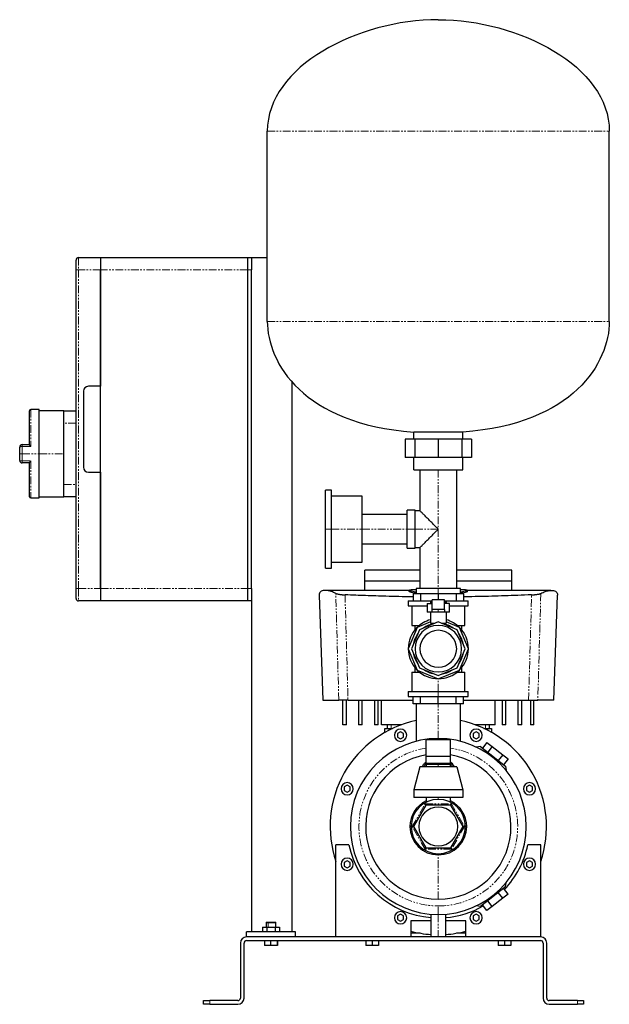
# Model space of a CAD drawing. Header units: millimetres. Extents: x 17 to 1180, y 27 to 830.
# Tile 2 of 2: x 699 to 1180, y 27 to 830. Entities that reach past the tile are written whole.
import ezdxf

# ---------------------------------------------------------------- set-up
doc = ezdxf.new("R2010")
doc.units = ezdxf.units.MM
doc.linetypes.add('PHANTOM', pattern=[12.7, 6.35, -1.27, 1.27, -1.27, 1.27, -1.27])

msp = doc.modelspace()

# ---------------------------------------------------------------- linework, layer by layer
at = {"color": 7, "linetype": 'Continuous', "lineweight": 25}
for p, q in [((901.2, 584.44), (901.2, 739.44)), ((1180.2, 584.44), (1180.2, 739.44)), ((745.2, 626.44), (745.2, 634.44)), ((747.2, 636.44), (765.2, 636.44)), ((765.2, 636.44), (765.2, 626.44)), ((765.2, 636.44), (885.2, 636.44)), ((885.2, 636.44), (888.2, 636.44)), ((885.2, 626.44), (885.2, 636.44)), ((888.2, 636.44), (888.2, 626.44)), ((888.2, 636.44), (901.2, 636.44)), ((745.2, 366.44), (745.2, 626.44)), ((765.2, 626.44), (765.2, 531.44)), ((765.2, 366.44), (765.2, 626.44)), ((885.2, 366.44), (885.2, 626.44)), ((888.2, 366.44), (888.2, 626.44)), ((765.2, 531.44), (755.2, 531.44)), ((921.2, 535.27), (921.2, 86.44)), ((751.2, 527.44), (751.2, 465.44)), ((707.2, 483.83), (707.2, 511.44)), ((715.2, 512.44), (708.2, 512.44)), ((715.2, 476.44), (715.2, 512.44)), ((735.2, 511.44), (715.2, 511.44)), ((735.2, 511.44), (745.2, 511.44)), ((735.2, 501.44), (735.2, 511.44)), ((735.2, 476.44), (735.2, 501.44)), ((1060.7, 494.14), (1020.7, 494.14)), ((1020.7, 488.44), (1020.7, 494.14)), ((1060.7, 488.44), (1060.7, 494.14)), ((699.2, 476.44), (699.2, 481.94)), ((701.2, 483.94), (707.2, 483.94)), ((1013.64, 488.44), (1013.64, 473.44)), ((1021.56, 488.44), (1013.64, 488.44)), ((1021.56, 488.44), (1021.56, 473.44)), ((1040.7, 488.44), (1021.56, 488.44)), ((1040.7, 488.44), (1040.7, 473.44)), ((1059.83, 488.44), (1040.7, 488.44)), ((1059.83, 488.44), (1059.83, 473.44)), ((1067.76, 488.44), (1059.83, 488.44)), ((1067.76, 488.44), (1067.76, 473.44)), ((699.2, 470.94), (699.2, 476.44)), ((715.2, 440.44), (715.2, 476.44)), ((735.2, 451.44), (735.2, 476.44)), ((707.2, 468.94), (701.2, 468.94)), ((707.2, 441.44), (707.2, 469.05)), ((1021.56, 473.44), (1013.64, 473.44)), ((1020.7, 463.44), (1020.7, 473.44)), ((1040.7, 473.44), (1021.56, 473.44)), ((1059.83, 473.44), (1040.7, 473.44)), ((1067.76, 473.44), (1059.83, 473.44)), ((1060.7, 463.44), (1060.7, 473.44)), ((755.2, 461.44), (765.2, 461.44)), ((765.2, 461.44), (765.2, 366.44)), ((1020.7, 463.44), (1060.7, 463.44)), ((1025.7, 463.44), (1025.7, 429.94)), ((1055.7, 366.44), (1055.7, 463.44)), ((735.2, 441.44), (735.2, 451.44)), ((953.6, 446.74), (948.6, 446.74)), ((948.6, 414.94), (948.6, 446.74)), ((953.6, 414.94), (953.6, 446.74)), ((978.6, 441.74), (953.6, 441.74)), ((978.6, 414.94), (978.6, 441.74)), ((708.2, 440.44), (715.2, 440.44)), ((715.2, 441.44), (735.2, 441.44)), ((745.2, 441.44), (735.2, 441.44)), ((1015.2, 426.94), (978.6, 426.94)), ((1021.7, 430.44), (1015.2, 430.44)), ((1015.2, 414.94), (1015.2, 430.44)), ((1021.7, 414.94), (1021.7, 430.44)), ((1025.7, 429.94), (1021.7, 429.94)), ((948.6, 383.14), (948.6, 414.94)), ((953.6, 383.14), (953.6, 414.94)), ((978.6, 388.14), (978.6, 414.94)), ((1015.2, 399.44), (1015.2, 414.94)), ((1021.7, 399.44), (1021.7, 414.94)), ((978.6, 402.94), (1015.2, 402.94)), ((1015.2, 399.44), (1021.7, 399.44)), ((1021.7, 399.94), (1025.7, 399.94)), ((1025.7, 399.94), (1025.7, 366.44)), ((953.6, 388.14), (978.6, 388.14)), ((948.6, 383.14), (953.6, 383.14)), ((1025.7, 381.44), (980.7, 381.44)), ((980.7, 372.88), (980.7, 381.44)), ((1100.7, 381.44), (1055.7, 381.44)), ((1100.7, 372.88), (1100.7, 381.44)), ((980.7, 372.88), (1025.7, 372.88)), ((1055.7, 372.88), (1100.7, 372.88)), ((745.2, 358.44), (745.2, 366.44)), ((765.2, 366.44), (765.2, 356.44)), ((885.2, 356.44), (885.2, 366.44)), ((888.2, 366.44), (888.2, 356.44)), ((1017.01, 364.98), (948.84, 364.98)), ((1017.01, 365.12), (1017.02, 364.12)), ((1020.2, 362.44), (1020.2, 356.44)), ((1020.2, 362.44), (1026.2, 362.44)), ((1022.7, 366.44), (1022.7, 362.44)), ((1040.7, 366.44), (1022.7, 366.44)), ((1026.2, 362.44), (1026.2, 356.44)), ((1026.2, 362.44), (1040.7, 362.44)), ((1058.7, 366.44), (1040.7, 366.44)), ((1040.7, 362.44), (1040.7, 357.19)), ((1040.7, 362.44), (1055.19, 362.44)), ((1055.19, 362.44), (1055.19, 356.44)), ((1055.19, 362.44), (1061.2, 362.44)), ((1058.7, 362.5), (1058.7, 366.44)), ((1061.2, 362.44), (1061.2, 356.44)), ((1064.38, 364.12), (1064.38, 365.12)), ((1132.55, 364.98), (1064.38, 364.98)), ((765.2, 356.44), (747.2, 356.44)), ((885.2, 356.44), (765.2, 356.44)), ((888.2, 356.44), (885.2, 356.44)), ((888.2, 356.44), (888.2, 86.44)), ((943.51, 361.1), (946.5, 275.44)), ((1016.22, 356.44), (1016.22, 352.44)), ((1016.22, 356.44), (1035.7, 356.44)), ((1031.7, 354.19), (1031.7, 347.19)), ((1031.7, 354.19), (1035.7, 354.19)), ((1034.2, 355.59), (1034.2, 354.19)), ((1034.2, 355.59), (1035.7, 355.59)), ((1035.7, 349.53), (1035.7, 357.19)), ((1045.7, 357.19), (1035.7, 357.19)), ((1045.7, 349.53), (1045.7, 357.19)), ((1045.7, 356.44), (1065.17, 356.44)), ((1045.7, 355.59), (1047.2, 355.59)), ((1049.7, 354.19), (1045.7, 354.19)), ((1047.2, 355.59), (1047.2, 354.19)), ((1049.7, 347.19), (1049.7, 354.19)), ((1065.17, 352.44), (1065.17, 356.44)), ((1134.9, 275.44), (1137.89, 361.1)), ((1016.22, 352.44), (1031.7, 352.44)), ((1019.14, 352.44), (1019.14, 336.44)), ((1035.7, 347.19), (1031.7, 347.19)), ((1034.2, 347.19), (1034.2, 338.17)), ((1040.7, 349.53), (1035.7, 349.53)), ((1040.7, 347.19), (1035.7, 347.19)), ((1045.7, 349.53), (1040.7, 349.53)), ((1045.7, 347.19), (1040.7, 347.19)), ((1049.7, 347.19), (1045.7, 347.19)), ((1047.2, 347.19), (1047.2, 338.17)), ((1049.7, 352.44), (1065.17, 352.44)), ((1062.25, 336.44), (1062.25, 352.44)), ((1034.2, 339.31), (1023.33, 334.81)), ((1040.7, 339.31), (1025.24, 332.9)), ((1034.2, 338.17), (1037.96, 338.17)), ((1056.16, 332.9), (1040.7, 339.31)), ((1043.43, 338.17), (1047.2, 338.17)), ((1058.06, 334.81), (1047.2, 339.31)), ((1023.33, 334.81), (1016.14, 317.44)), ((1025.24, 332.9), (1018.83, 317.44)), ((1019.14, 336.44), (1025.23, 336.44)), ((1021.54, 336.44), (1021.54, 332.72)), ((1056.16, 336.44), (1062.25, 336.44)), ((1062.56, 317.44), (1056.16, 332.9)), ((1065.25, 317.44), (1058.06, 334.81)), ((1059.85, 332.72), (1059.85, 336.44)), ((1016.14, 317.44), (1023.33, 300.08)), ((1018.83, 317.44), (1025.24, 301.98)), ((1056.16, 301.98), (1062.56, 317.44)), ((1058.06, 300.08), (1065.25, 317.44)), ((1019.14, 298.44), (1019.14, 282.44)), ((1019.14, 298.44), (1025.23, 298.44)), ((1021.54, 302.17), (1021.54, 298.44)), ((1023.33, 300.08), (1040.7, 292.89)), ((1025.24, 301.98), (1040.7, 295.58)), ((1040.7, 295.58), (1056.16, 301.98)), ((1040.7, 292.89), (1058.06, 300.08)), ((1056.16, 298.44), (1062.25, 298.44)), ((1059.85, 298.44), (1059.85, 302.17)), ((1062.25, 282.44), (1062.25, 298.44)), ((1016.22, 282.44), (1016.22, 278.44)), ((1016.22, 282.44), (1040.7, 282.44)), ((1040.7, 282.44), (1065.17, 282.44)), ((1065.17, 278.44), (1065.17, 282.44)), ((946.5, 275.44), (959.5, 275.44)), ((962.7, 255.44), (962.7, 275.44)), ((965.7, 255.44), (965.7, 275.44)), ((967.05, 275.44), (1020.2, 275.44)), ((975.7, 275.44), (975.7, 255.44)), ((978.7, 255.44), (978.7, 275.44)), ((988.7, 275.44), (988.7, 255.44)), ((991.7, 255.44), (991.7, 275.44)), ((994.43, 255.44), (994.43, 275.44)), ((1016.22, 278.44), (1040.7, 278.44)), ((1020.2, 272.44), (1020.2, 278.44)), ((1026.2, 272.44), (1026.2, 278.44)), ((1040.7, 278.44), (1065.17, 278.44)), ((1040.7, 272.44), (1040.7, 278.44)), ((1055.19, 272.44), (1055.19, 278.44)), ((1061.2, 272.44), (1061.2, 278.44)), ((1061.2, 275.44), (1114.34, 275.44)), ((1086.96, 255.44), (1086.96, 275.44)), ((1092.7, 275.44), (1092.7, 255.44)), ((1095.7, 255.44), (1095.7, 275.44)), ((1105.7, 275.44), (1105.7, 255.44)), ((1108.9, 255.44), (1108.9, 275.44)), ((1115.87, 275.44), (1115.87, 255.44)), ((1118.7, 255.44), (1118.7, 275.44)), ((1134.9, 275.44), (1121.89, 275.44)), ((1026.2, 272.44), (1020.2, 272.44)), ((1022.7, 272.44), (1022.7, 241.9)), ((1040.7, 272.44), (1026.2, 272.44)), ((1055.19, 272.44), (1040.7, 272.44)), ((1061.2, 272.44), (1055.19, 272.44)), ((1058.7, 241.9), (1058.7, 272.44)), ((965.7, 255.44), (962.7, 255.44)), ((978.7, 255.44), (975.7, 255.44)), ((991.7, 255.44), (988.7, 255.44)), ((1010.71, 255.44), (994.43, 255.44)), ((997.2, 249.23), (997.2, 252.44)), ((997.2, 252.44), (1000.2, 252.44)), ((999.2, 252.44), (999.2, 255.44)), ((1000.2, 252.44), (1003.44, 252.44)), ((1009.89, 249.7), (1007.39, 248.26)), ((1012.39, 248.26), (1009.89, 249.7)), ((1071.5, 249.7), (1069, 248.26)), ((1086.96, 255.44), (1070.68, 255.44)), ((1074, 248.26), (1071.5, 249.7)), ((1077.95, 252.44), (1081.2, 252.44)), ((1081.2, 252.44), (1084.2, 252.44)), ((1082.2, 255.44), (1082.2, 252.44)), ((1084.2, 252.44), (1084.2, 249.23)), ((1095.7, 255.44), (1092.7, 255.44)), ((1108.9, 255.44), (1105.7, 255.44)), ((1118.7, 255.44), (1115.87, 255.44)), ((1007.39, 248.26), (1007.39, 245.37)), ((1007.39, 245.37), (1009.89, 243.93)), ((1009.89, 243.93), (1012.39, 245.37)), ((1012.39, 245.37), (1012.39, 248.26)), ((1050.7, 243.01), (1030.7, 243.01)), ((1030.7, 229.68), (1030.7, 243.01)), ((1050.7, 229.68), (1050.7, 243.01)), ((1069, 248.26), (1069, 245.37)), ((1069, 245.37), (1071.5, 243.93)), ((1071.5, 243.93), (1074, 245.37)), ((1074, 245.37), (1074, 248.26)), ((1080.38, 241.06), (1076.69, 236.33)), ((1080.38, 241.06), (1084.7, 237.68)), ((1075.09, 237.58), (1071.68, 237.16)), ((1075.09, 237.58), (1095.58, 221.57)), ((1084.7, 237.68), (1081.01, 232.95)), ((1084.7, 237.68), (1093.35, 230.92)), ((1030.7, 229.68), (1050.7, 229.68)), ((1030.7, 223.09), (1030.7, 229.68)), ((1050.7, 223.09), (1050.7, 229.68)), ((1093.35, 230.92), (1089.65, 226.2)), ((1093.35, 230.92), (1097.67, 227.55)), ((1097.67, 227.55), (1093.98, 222.82)), ((1025.7, 221.09), (1020.7, 202.34)), ((1055.7, 221.09), (1025.7, 221.09)), ((1031.7, 224.09), (1030.7, 223.09)), ((1030.7, 223.09), (1030.7, 221.09)), ((1040.7, 223.09), (1030.7, 223.09)), ((1031.7, 224.09), (1040.7, 224.09)), ((1040.7, 224.09), (1049.7, 224.09)), ((1050.7, 223.09), (1040.7, 223.09)), ((1050.7, 223.09), (1049.7, 224.09)), ((1050.7, 221.09), (1050.7, 223.09)), ((1055.7, 221.09), (1060.7, 202.34)), ((1095.58, 221.57), (1096, 218.16)), ((966.32, 206.14), (963.82, 204.69)), ((963.82, 204.69), (963.82, 201.81)), ((963.82, 201.81), (966.32, 200.36)), ((968.82, 204.69), (966.32, 206.14)), ((966.32, 200.36), (968.82, 201.81)), ((968.82, 201.81), (968.82, 204.69)), ((1060.7, 202.34), (1020.7, 202.34)), ((1020.7, 202.34), (1020.7, 196.09)), ((1060.7, 202.34), (1060.7, 196.09)), ((1115.07, 206.14), (1112.57, 204.69)), ((1112.57, 204.69), (1112.57, 201.81)), ((1112.57, 201.81), (1115.07, 200.36)), ((1117.57, 204.69), (1115.07, 206.14)), ((1115.07, 200.36), (1117.57, 201.81)), ((1117.57, 201.81), (1117.57, 204.69)), ((1060.7, 196.09), (1020.7, 196.09)), ((1030.7, 196.09), (1030.7, 192.21)), ((1050.7, 192.21), (1050.7, 196.09)), ((1030.59, 189.94), (1020.49, 172.44)), ((1050.8, 189.94), (1030.59, 189.94)), ((1060.9, 172.44), (1050.8, 189.94)), ((1020.49, 172.44), (1030.59, 154.94)), ((1050.8, 154.94), (1060.9, 172.44)), ((967.72, 157.44), (957.2, 157.44)), ((957.2, 82.44), (957.2, 157.44)), ((1030.59, 154.94), (1050.8, 154.94)), ((1124.2, 157.44), (1113.67, 157.44)), ((1124.2, 82.44), (1124.2, 157.44)), ((966.32, 144.52), (963.82, 143.08)), ((963.82, 143.08), (963.82, 140.19)), ((963.82, 140.19), (966.32, 138.75)), ((968.82, 143.08), (966.32, 144.52)), ((966.32, 138.75), (968.82, 140.19)), ((968.82, 140.19), (968.82, 143.08)), ((1115.07, 144.52), (1112.57, 143.08)), ((1112.57, 143.08), (1112.57, 140.19)), ((1112.57, 140.19), (1115.07, 138.75)), ((1117.57, 143.08), (1115.07, 144.52)), ((1115.07, 138.75), (1117.57, 140.19)), ((1117.57, 140.19), (1117.57, 143.08)), ((1095.58, 123.32), (1075.09, 107.31)), ((1097.67, 117.34), (1093.98, 122.07)), ((1095.58, 123.32), (1096, 126.72)), ((1093.35, 113.96), (1084.7, 107.21)), ((1093.35, 113.96), (1089.65, 118.69)), ((1097.67, 117.34), (1093.35, 113.96)), ((1075.09, 107.31), (1071.68, 107.73)), ((1080.38, 103.83), (1076.69, 108.56)), ((1084.7, 107.21), (1080.38, 103.83)), ((1084.7, 107.21), (1081.01, 111.94)), ((1009.89, 100.96), (1007.39, 99.51)), ((1007.39, 99.51), (1007.39, 96.63)), ((1007.39, 96.63), (1009.89, 95.18)), ((1012.39, 99.51), (1009.89, 100.96)), ((1009.89, 95.18), (1012.39, 96.63)), ((1012.39, 96.63), (1012.39, 99.51)), ((1034.7, 100.94), (1034.7, 82.44)), ((1046.7, 82.44), (1046.7, 100.94)), ((1071.5, 100.96), (1069, 99.51)), ((1069, 99.51), (1069, 96.63)), ((1069, 96.63), (1071.5, 95.18)), ((1074, 99.51), (1071.5, 100.96)), ((1071.5, 95.18), (1074, 96.63)), ((1074, 96.63), (1074, 99.51)), ((897.27, 90.44), (897.27, 86.44)), ((897.27, 90.44), (900.73, 90.44)), ((900.5, 94.44), (900.2, 94.14)), ((900.2, 94.14), (900.2, 90.44)), ((900.2, 94.14), (902.01, 94.14)), ((900.5, 94.44), (902.17, 94.44)), ((900.73, 90.44), (900.73, 86.44)), ((900.73, 90.44), (907.66, 90.44)), ((902.01, 94.14), (908.2, 94.14)), ((902.17, 94.44), (907.9, 94.44)), ((907.66, 90.44), (907.66, 86.44)), ((907.66, 90.44), (911.13, 90.44)), ((908.2, 94.14), (907.9, 94.44)), ((908.2, 90.44), (908.2, 94.14)), ((911.13, 90.44), (911.13, 86.44)), ((1034.7, 95.44), (1018.2, 95.44)), ((1018.2, 95.44), (1018.2, 82.44)), ((1063.2, 95.44), (1046.7, 95.44)), ((1063.2, 82.44), (1063.2, 95.44)), ((884.2, 82.44), (884.2, 86.44)), ((924.2, 86.44), (884.2, 86.44)), ((1124.2, 82.44), (884.2, 82.44)), ((924.2, 82.44), (924.2, 86.44)), ((1025.9, 85.44), (1018.2, 85.44)), ((1063.2, 85.44), (1055.5, 85.44)), ((879.2, 77.44), (879.2, 32.44)), ((882.2, 32.44), (882.2, 77.44)), ((884.2, 79.44), (1124.2, 79.44)), ((898.84, 79.44), (898.84, 75.44)), ((903.87, 75.44), (898.84, 75.44)), ((903.87, 79.44), (903.87, 75.44)), ((909.22, 75.44), (903.87, 75.44)), ((909.22, 79.44), (909.22, 75.44)), ((909.55, 75.44), (909.22, 75.44)), ((909.55, 79.44), (909.55, 75.44)), ((981.5, 79.44), (981.5, 75.44)), ((986.7, 75.44), (981.5, 75.44)), ((986.7, 79.44), (986.7, 75.44)), ((991.89, 75.44), (986.7, 75.44)), ((991.89, 79.44), (991.89, 75.44)), ((1089.5, 79.44), (1089.5, 75.44)), ((1094.7, 75.44), (1089.5, 75.44)), ((1094.7, 79.44), (1094.7, 75.44)), ((1099.89, 75.44), (1094.7, 75.44)), ((1099.89, 79.44), (1099.89, 75.44)), ((1126.2, 77.44), (1126.2, 32.44)), ((1129.2, 32.44), (1129.2, 77.44)), ((849.2, 27.44), (849.2, 30.44)), ((849.2, 30.44), (854.2, 30.44)), ((854.2, 27.44), (849.2, 27.44)), ((877.2, 30.44), (854.2, 30.44)), ((854.2, 27.44), (877.2, 27.44)), ((1154.2, 30.44), (1131.2, 30.44)), ((1131.2, 27.44), (1154.2, 27.44)), ((1154.2, 30.44), (1159.2, 30.44)), ((1159.2, 27.44), (1154.2, 27.44)), ((1159.2, 30.44), (1159.2, 27.44))]:
    msp.add_line(p, q, dxfattribs=at)
at = {"color": 8, "linetype": 'PHANTOM', "lineweight": 18}
for p, q in [((901.2, 739.44), (1180.2, 739.44)), ((747.2, 636.44), (747.2, 626.44)), ((747.2, 626.44), (745.2, 626.44)), ((747.2, 626.44), (747.2, 366.44)), ((765.2, 626.44), (747.2, 626.44)), ((885.2, 626.44), (765.2, 626.44)), ((888.2, 626.44), (885.2, 626.44)), ((901.2, 584.44), (1180.2, 584.44)), ((708.2, 512.44), (708.2, 482.27)), ((745.2, 501.44), (735.2, 501.44)), ((701.2, 483.94), (701.2, 482.27)), ((708.2, 482.27), (701.2, 482.27)), ((701.2, 482.27), (701.2, 476.44)), ((701.2, 476.44), (699.2, 476.44)), ((701.2, 476.44), (701.2, 470.62)), ((701.2, 476.44), (715.2, 476.44)), ((715.2, 476.44), (735.2, 476.44)), ((701.2, 470.62), (708.2, 470.62)), ((701.2, 468.94), (701.2, 470.62)), ((708.2, 470.62), (708.2, 440.44)), ((1040.7, 463.44), (1040.7, 414.94)), ((735.2, 451.44), (745.2, 451.44)), ((948.6, 414.94), (953.6, 414.94)), ((953.6, 414.94), (978.6, 414.94)), ((978.6, 414.94), (1015.2, 414.94)), ((1015.2, 414.94), (1021.7, 414.94)), ((1021.7, 414.94), (1040.7, 414.94)), ((1040.7, 414.94), (1040.7, 366.44)), ((747.2, 366.44), (745.2, 366.44)), ((747.2, 366.44), (747.2, 356.44)), ((747.2, 366.44), (765.2, 366.44)), ((765.2, 366.44), (885.2, 366.44)), ((885.2, 366.44), (888.2, 366.44)), ((1040.7, 362.44), (1040.7, 366.44)), ((1040.7, 347.19), (1040.7, 349.53)), ((1040.7, 282.44), (1040.7, 292.89)), ((1040.7, 278.44), (1040.7, 282.44)), ((1040.7, 244.19), (1040.7, 272.44)), ((1000.2, 252.44), (1000.2, 250.85)), ((1002.2, 255.44), (1002.2, 252.44)), ((1079.2, 252.44), (1079.2, 255.44)), ((1081.2, 250.85), (1081.2, 252.44)), ((1040.7, 244.19), (1040.7, 243.01)), ((1040.7, 224.09), (1040.7, 223.09)), ((1040.7, 223.09), (1040.7, 221.09)), ((1040.7, 196.09), (1040.7, 194.59)), ((1019.33, 172.44), (1030.02, 190.94)), ((1030.02, 190.94), (1051.38, 190.94)), ((1051.38, 190.94), (1062.06, 172.44)), ((1030.02, 153.94), (1019.33, 172.44)), ((1062.06, 172.44), (1051.38, 153.94)), ((1051.38, 153.94), (1030.02, 153.94)), ((1040.7, 113.19), (1040.7, 149.29)), ((1040.7, 100.69), (1040.7, 107.69)), ((1040.7, 100.69), (1040.7, 82.44)), ((902.17, 94.44), (902.01, 94.14)), ((902.01, 90.44), (902.01, 94.14)), ((854.2, 30.44), (854.2, 27.44)), ((1154.2, 27.44), (1154.2, 30.44))]:
    msp.add_line(p, q, dxfattribs=at)
at = {"color": 8, "linetype": 'PHANTOM', "lineweight": 18, "flags": 128}
for points in [[(959.5, 275.44), (958.14, 324.21), (957.07, 362.53)], [(964.59, 361.38), (965.97, 313.25), (967.05, 275.44)], [(1114.34, 275.44), (1115.72, 323.57), (1116.8, 361.38)], [(1124.32, 362.53), (1122.96, 313.76), (1121.89, 275.44)]]:
    msp.add_lwpolyline(points, dxfattribs=at)
at = {"color": 7, "linetype": 'Continuous', "lineweight": 25, "flags": 128}
for points in [[(1029.04, 221.09), (1029.87, 222.66), (1030.7, 223.78)], [(1050.7, 223.78), (1051.52, 222.66), (1052.36, 221.09)]]:
    msp.add_lwpolyline(points, dxfattribs=at)
at = {"color": 7, "linetype": 'Continuous', "lineweight": 25}
for centre, radius, start, end in [((747.2, 634.44), 2, 90, 180), ((755.2, 527.44), 4, 90, 180), ((708.2, 511.44), 1, 90, 180), ((701.2, 481.94), 2, 90, 180), ((701.2, 470.94), 2, 180, 270), ((755.2, 465.44), 4, 180, 270), ((708.2, 441.44), 1, 180, 270), ((747.2, 358.44), 2, 180, 270), ((1040.7, 317.44), 24.5, 105.38514, 134.68742), ((1040.7, 317.44), 20.73, 99.50736, 125.49264), ((1040.7, 317.44), 20.73, 54.50736, 80.49264), ((1040.7, 317.44), 24.5, 45.31258, 74.61486), ((1040.7, 317.44), 24.5, 135.31258, 180), ((1040.7, 317.44), 20.73, 144.50736, 170.49264), ((1040.7, 317.44), 18.97, 90, 270), ((1040.7, 317.44), 15, 90, 270), ((1040.7, 317.44), 18.97, 270, 90), ((1040.7, 317.44), 15, 270, 90), ((1040.7, 317.44), 20.73, 9.50736, 35.49264), ((1040.7, 317.44), 24.5, 0, 44.68742), ((1040.7, 317.44), 24.5, 180, 224.68742), ((1040.7, 317.44), 20.73, 189.50736, 215.49264), ((1040.7, 317.44), 20.73, 324.50736, 350.49264), ((1040.7, 317.44), 24.5, 315.31258, 0), ((1040.7, 317.44), 24.5, 225.31258, 314.68742), ((1040.7, 317.44), 20.73, 234.50736, 260.49264), ((1040.7, 317.44), 20.73, 279.50736, 305.49264), ((1040.7, 172.44), 88.25, 101.76898, 198.88402), ((1040.7, 172.44), 88.25, 341.11598, 78.23102), ((1009.89, 246.82), 5, 90, 270), ((1009.89, 246.82), 5, 270, 90), ((1071.5, 246.82), 5, 90, 270), ((1071.5, 246.82), 5, 270, 90), ((1040.7, 172.44), 71.75, 90, 270), ((1040.7, 172.44), 71.75, 270, 90), ((1040.7, 172.44), 59.25, 99.71668, 270), ((1040.7, 172.44), 59.25, 270, 80.28332), ((966.32, 203.25), 5, 90, 270), ((966.32, 203.25), 5, 270, 90), ((1115.07, 203.25), 5, 90, 270), ((1115.07, 203.25), 5, 270, 90), ((1040.7, 172.44), 23.15, 115.59236, 180), ((1040.7, 172.44), 22.15, 0, 180), ((1040.7, 172.44), 23.15, 0, 64.40764), ((1040.7, 172.44), 15.88, 0, 180), ((1040.7, 172.44), 23.15, 180, 0), ((1040.7, 172.44), 22.15, 180, 0), ((1040.7, 172.44), 15.88, 180, 0), ((1040.7, 172.44), 74.5, 191.61546, 265.38057), ((1040.7, 172.44), 74.5, 316.46723, 348.38454), ((966.32, 141.64), 5, 90, 270), ((966.32, 141.64), 5, 270, 90), ((1115.07, 141.64), 5, 90, 270), ((1115.07, 141.64), 5, 270, 90), ((1040.7, 172.44), 74.5, 274.61943, 299.53277), ((1009.89, 98.07), 5, 90, 270), ((1009.89, 98.07), 5, 270, 90), ((1071.5, 98.07), 5, 90, 270), ((1071.5, 98.07), 5, 270, 90), ((884.2, 77.44), 5, 90, 180), ((1040.7, 172.44), 88.25, 255.22893, 266.10153), ((1040.7, 172.44), 88.25, 273.89847, 284.77107), ((1124.2, 77.44), 5, 0, 90), ((884.2, 77.44), 2, 90, 180), ((1124.2, 77.44), 2, 0, 90), ((877.2, 32.44), 5, 270, 0), ((877.2, 32.44), 2, 270, 0), ((1131.2, 32.44), 5, 180, 270), ((1131.2, 32.44), 2, 180, 270)]:
    msp.add_arc(centre, radius, start, end, dxfattribs=at)
at = {"color": 8, "linetype": 'PHANTOM', "lineweight": 18}
for centre, radius, start, end in [((700.71, 478.93), 3.37, 81.68985, 116.68782), ((700.71, 473.95), 3.37, 243.31218, 278.31015), ((1040.7, 172.44), 64.75, 98.88433, 270), ((1040.7, 172.44), 64.75, 270, 81.11567)]:
    msp.add_arc(centre, radius, start, end, dxfattribs=at)
at = {"color": 7, "linetype": 'Continuous', "lineweight": 25}
for points in [[(1040.7, 830.44), (975.18, 830.44), (901.2, 792.59), (901.2, 739.44)], [(1040.7, 830.44), (1106.21, 830.44), (1180.2, 792.59), (1180.2, 739.44)], [(901.2, 584.44), (901.2, 550.85), (930.39, 500.6), (1020.7, 494.14)], [(1180.2, 584.44), (1180.2, 550.85), (1151.01, 500.6), (1060.7, 494.14)], [(980.7, 364.97), (980.7, 368), (980.7, 370.64), (980.7, 372.88)], [(1100.7, 364.97), (1100.7, 368), (1100.7, 370.64), (1100.7, 372.88)]]:
    msp.add_open_spline(points, degree=3, dxfattribs=at)
for points, knots in [([(708.2, 482.27), (708.17, 482.31), (708.11, 482.39), (708.04, 482.5), (707.97, 482.59), (707.91, 482.67), (707.82, 482.8), (707.7, 482.97), (707.54, 483.19), (707.41, 483.39), (707.31, 483.55), (707.24, 483.67), (707.2, 483.76), (707.2, 483.81), (707.2, 483.83)], [0, 0, 0, 0, 0.063858, 0.120876, 0.171055, 0.214395, 0.250897, 0.383949, 0.499792, 0.631934, 0.749742, 0.83916, 0.922247, 1, 1, 1, 1]), ([(707.2, 469.05), (707.2, 469.07), (707.2, 469.09), (707.21, 469.12), (707.22, 469.17), (707.24, 469.21), (707.27, 469.27), (707.32, 469.36), (707.41, 469.5), (707.54, 469.69), (707.7, 469.91), (707.85, 470.12), (708.02, 470.36), (708.13, 470.52), (708.2, 470.62)], [0, 0, 0, 0, 0.038305, 0.077802, 0.118638, 0.160942, 0.204833, 0.250416, 0.3682, 0.500359, 0.616179, 0.749246, 0.853264, 1, 1, 1, 1]), ([(1040.7, 414.94), (1040.07, 415.57), (1039.41, 416.23), (1038, 417.64), (1037.26, 418.37), (1035.73, 419.91), (1034.93, 420.71), (1033.32, 422.32), (1032.5, 423.14), (1030.9, 424.74), (1030.12, 425.52), (1028.67, 426.96), (1028.02, 427.62), (1026.91, 428.73), (1026.46, 429.18), (1025.86, 429.78), (1025.7, 429.94), (1025.7, 429.94)], [0, 0, 0, 0, 0.125, 0.125, 0.25, 0.25, 0.375, 0.375, 0.5, 0.5, 0.625, 0.625, 0.75, 0.75, 0.875, 0.875, 1, 1, 1, 1]), ([(1025.7, 399.94), (1025.7, 399.94), (1025.86, 400.1), (1026.46, 400.71), (1026.91, 401.15), (1028.02, 402.26), (1028.67, 402.92), (1030.12, 404.36), (1030.9, 405.14), (1032.5, 406.74), (1033.32, 407.56), (1034.93, 409.18), (1035.73, 409.97), (1037.26, 411.51), (1038, 412.25), (1039.41, 413.65), (1040.07, 414.32), (1040.7, 414.94)], [0, 0, 0, 0, 0.125, 0.125, 0.25, 0.25, 0.375, 0.375, 0.5, 0.5, 0.625, 0.625, 0.75, 0.75, 0.875, 0.875, 1, 1, 1, 1]), ([(957.07, 362.53), (955.81, 363.09), (953.3, 364.2), (950.24, 364.89), (947.7, 365.07), (945.75, 364.73), (944.39, 363.93), (943.59, 362.75), (943.55, 361.64), (943.51, 361.1)], [0, 0, 0, 0, 0.143965, 0.287027, 0.429815, 0.57511, 0.719989, 0.864946, 1, 1, 1, 1]), ([(957.07, 362.53), (957.1, 362.51), (957.16, 362.49), (957.25, 362.44), (957.35, 362.4), (957.46, 362.36), (957.58, 362.32), (957.71, 362.28), (957.85, 362.24), (957.99, 362.2), (958.32, 362.11), (958.9, 361.98), (959.82, 361.82), (960.87, 361.67), (961.8, 361.57), (962.53, 361.5), (963.03, 361.46), (963.54, 361.43), (964.06, 361.4), (964.41, 361.38), (964.59, 361.38)], [0, 0, 0, 0, 0.027892, 0.055684, 0.083403, 0.111076, 0.138729, 0.16639, 0.194085, 0.22184, 0.249681, 0.37494, 0.499623, 0.625118, 0.74969, 0.80018, 0.850298, 0.900204, 0.950053, 1, 1, 1, 1]), ([(1020.2, 359.76), (1019.9, 359.77), (1012.44, 359.81), (1002.3, 360.07), (989.69, 360.44), (981.52, 360.72), (973.12, 361.03), (967.53, 361.26), (964.59, 361.38)], [0, 0, 0, 0, 0.016104, 0.397927, 0.544132, 0.694768, 0.839631, 1, 1, 1, 1]), ([(1022.7, 362.44), (1022.11, 362.6), (1020.51, 362.86), (1018.68, 363.3), (1017.39, 363.74), (1016.86, 364.02), (1017.01, 364.12), (1017.02, 364.12)], [0, 0, 0, 0, 0.161805, 0.439569, 0.718951, 0.996753, 1, 1, 1, 1]), ([(1022.7, 363.5), (1022.12, 363.6), (1020.52, 363.86), (1018.71, 364.29), (1017.32, 364.74), (1016.86, 365.13), (1017.3, 365.44), (1018.67, 365.66), (1020.48, 365.8), (1022.1, 365.85), (1022.7, 365.86)], [0, 0, 0, 0, 0.07995, 0.219522, 0.359397, 0.49875, 0.638833, 0.778103, 0.918116, 1, 1, 1, 1]), ([(1058.7, 365.86), (1059.29, 365.85), (1060.91, 365.8), (1062.72, 365.66), (1064.09, 365.44), (1064.53, 365.13), (1064.08, 364.75), (1062.69, 364.29), (1060.89, 363.86), (1059.28, 363.6), (1058.7, 363.5)], [0, 0, 0, 0, 0.081355, 0.220638, 0.360652, 0.500272, 0.639899, 0.779916, 0.919213, 1, 1, 1, 1]), ([(1064.38, 364.12), (1064.38, 364.12), (1064.53, 364.02), (1064.01, 363.74), (1062.71, 363.3), (1060.88, 362.86), (1059.28, 362.6), (1058.7, 362.5)], [0, 0, 0, 0, 0.002787, 0.281414, 0.560819, 0.838788, 1, 1, 1, 1]), ([(1116.8, 361.38), (1113.03, 361.22), (1105.78, 360.93), (1094.94, 360.55), (1084.27, 360.21), (1073.45, 359.96), (1065.74, 359.81), (1061.64, 359.77), (1061.2, 359.76)], [0, 0, 0, 0, 0.205816, 0.395598, 0.586727, 0.781437, 0.976061, 1, 1, 1, 1]), ([(1116.8, 361.38), (1116.9, 361.38), (1117.1, 361.39), (1117.39, 361.4), (1117.68, 361.42), (1117.96, 361.44), (1118.24, 361.45), (1118.52, 361.48), (1118.8, 361.5), (1119.08, 361.52), (1119.66, 361.57), (1120.52, 361.67), (1121.56, 361.82), (1122.49, 361.98), (1123.11, 362.12), (1123.52, 362.23), (1123.76, 362.31), (1123.98, 362.38), (1124.17, 362.45), (1124.27, 362.5), (1124.32, 362.53)], [0, 0, 0, 0, 0.027694, 0.055338, 0.082958, 0.110581, 0.138231, 0.165937, 0.193724, 0.221621, 0.249653, 0.374136, 0.499567, 0.624291, 0.749617, 0.799806, 0.849782, 0.899702, 0.949722, 1, 1, 1, 1]), ([(1124.32, 362.53), (1125.58, 363.09), (1128.1, 364.2), (1131.16, 364.89), (1133.69, 365.07), (1135.64, 364.73), (1137, 363.93), (1137.8, 362.75), (1137.85, 361.64), (1137.89, 361.1)], [0, 0, 0, 0, 0.143966, 0.287028, 0.429817, 0.575112, 0.719991, 0.864948, 1, 1, 1, 1]), ([(1035.7, 347.19), (1035.7, 347.25), (1035.7, 347.38), (1035.7, 347.59), (1035.7, 347.82), (1035.7, 348.07), (1035.7, 348.42), (1035.7, 348.9), (1035.7, 349.31), (1035.7, 349.53)], [0, 0, 0, 0, 0.084017, 0.179253, 0.285709, 0.386788, 0.499991, 0.726711, 1, 1, 1, 1]), ([(1045.7, 349.53), (1045.7, 349.31), (1045.7, 348.9), (1045.7, 348.42), (1045.7, 348.09), (1045.7, 347.8), (1045.7, 347.5), (1045.7, 347.29), (1045.7, 347.19)], [0, 0, 0, 0, 0.273278, 0.500031, 0.605399, 0.700028, 0.863805, 1, 1, 1, 1]), ([(967.05, 275.44), (966.95, 275.44), (966.76, 275.44), (966.46, 275.44), (966.17, 275.44), (965.88, 275.44), (965.6, 275.44), (965.32, 275.44), (965.04, 275.44), (964.77, 275.44), (964.18, 275.44), (963.31, 275.44), (962.26, 275.44), (961.33, 275.44), (960.7, 275.44), (960.3, 275.44), (960.06, 275.44), (959.84, 275.44), (959.65, 275.44), (959.55, 275.44), (959.5, 275.44)], [0, 0, 0, 0, 0.027856, 0.055623, 0.083327, 0.110992, 0.138645, 0.166312, 0.194018, 0.221789, 0.24965, 0.374558, 0.499508, 0.624488, 0.749518, 0.799755, 0.84977, 0.899715, 0.949741, 1, 1, 1, 1]), ([(1114.34, 275.44), (1114.45, 275.44), (1114.66, 275.44), (1114.98, 275.44), (1115.3, 275.44), (1115.61, 275.44), (1115.91, 275.44), (1116.22, 275.44), (1116.52, 275.44), (1116.81, 275.44), (1117.09, 275.44), (1117.37, 275.44), (1117.64, 275.44), (1117.91, 275.44), (1118.17, 275.44), (1118.42, 275.44), (1118.66, 275.44), (1118.89, 275.44), (1119.18, 275.44), (1119.53, 275.44), (1119.92, 275.44), (1120.29, 275.44), (1120.64, 275.44), (1120.96, 275.44), (1121.24, 275.44), (1121.5, 275.44), (1121.72, 275.44), (1121.83, 275.44), (1121.89, 275.44)], [0, 0, 0, 0, 0.03015, 0.060299, 0.090428, 0.120517, 0.150546, 0.180497, 0.21035, 0.240085, 0.269685, 0.29913, 0.328404, 0.35749, 0.38637, 0.415028, 0.44345, 0.47162, 0.499526, 0.552557, 0.606494, 0.661234, 0.71667, 0.772684, 0.829154, 0.885951, 0.942944, 1, 1, 1, 1]), ([(1027.82, 221.09), (1028.05, 221.66), (1028.67, 223.2), (1029.91, 224.43), (1030.7, 225.21)], [0, 0, 0, 0, 0.364993, 1, 1, 1, 1]), ([(1050.7, 225.21), (1051.48, 224.43), (1052.72, 223.2), (1053.34, 221.66), (1053.57, 221.09)], [0, 0, 0, 0, 0.633802, 1, 1, 1, 1]), ([(1030.02, 190.94), (1030.08, 190.82), (1030.16, 190.7), (1030.3, 190.45), (1030.37, 190.33), (1030.48, 190.14), (1030.52, 190.06), (1030.58, 189.96), (1030.59, 189.94), (1030.59, 189.94)], [0, 0, 0, 0, 0.25, 0.25, 0.5, 0.5, 0.75, 0.75, 1, 1, 1, 1]), ([(1051.38, 190.94), (1051.31, 190.82), (1051.24, 190.7), (1051.09, 190.45), (1051.03, 190.33), (1050.91, 190.14), (1050.87, 190.06), (1050.81, 189.96), (1050.8, 189.94), (1050.8, 189.94)], [0, 0, 0, 0, 0.25, 0.25, 0.5, 0.5, 0.75, 0.75, 1, 1, 1, 1]), ([(1019.33, 172.44), (1019.47, 172.44), (1019.62, 172.44), (1019.9, 172.44), (1020.04, 172.44), (1020.26, 172.44), (1020.35, 172.44), (1020.46, 172.44), (1020.49, 172.44), (1020.49, 172.44)], [0, 0, 0, 0, 0.25, 0.25, 0.5, 0.5, 0.75, 0.75, 1, 1, 1, 1]), ([(1060.9, 172.44), (1060.9, 172.44), (1060.93, 172.44), (1061.04, 172.44), (1061.13, 172.44), (1061.36, 172.44), (1061.49, 172.44), (1061.78, 172.44), (1061.92, 172.44), (1062.06, 172.44)], [0, 0, 0, 0, 0.25, 0.25, 0.5, 0.5, 0.75, 0.75, 1, 1, 1, 1]), ([(1030.59, 154.94), (1030.59, 154.94), (1030.58, 154.92), (1030.52, 154.82), (1030.48, 154.75), (1030.37, 154.55), (1030.3, 154.43), (1030.16, 154.19), (1030.08, 154.06), (1030.02, 153.94)], [0, 0, 0, 0, 0.25, 0.25, 0.5, 0.5, 0.75, 0.75, 1, 1, 1, 1]), ([(1050.8, 154.94), (1050.8, 154.94), (1050.81, 154.92), (1050.87, 154.82), (1050.91, 154.75), (1051.03, 154.55), (1051.09, 154.43), (1051.24, 154.19), (1051.31, 154.06), (1051.38, 153.94)], [0, 0, 0, 0, 0.25, 0.25, 0.5, 0.5, 0.75, 0.75, 1, 1, 1, 1])]:
    msp.add_open_spline(points, degree=3, knots=knots, dxfattribs=at)

doc.saveas('drawing.dxf')
